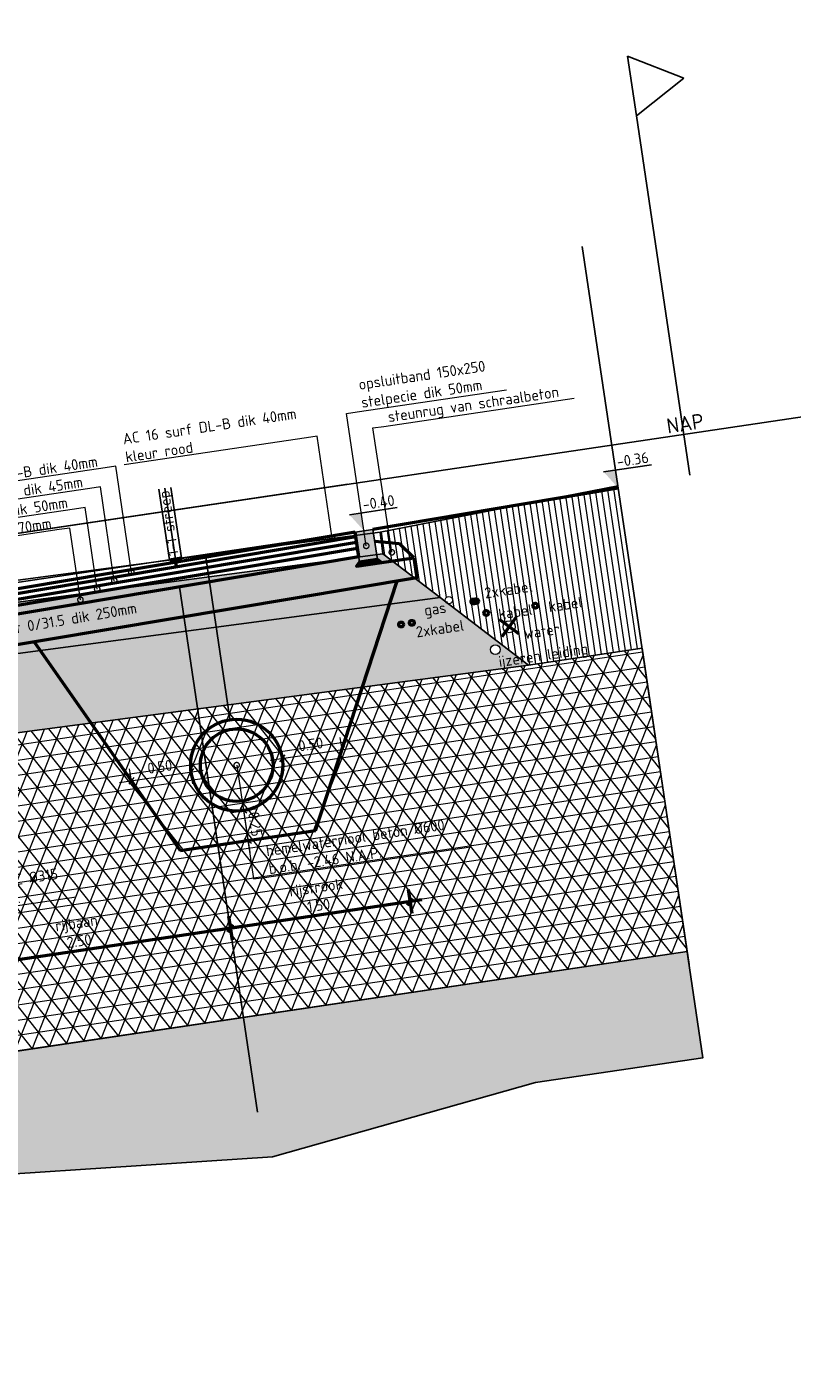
# Model space of a CAD drawing. Header units: metres. Extents: x 0 to 269924, y 0 to 933292.
# Tile 62 of 247: x 133865.63 to 133871.95, y 465857.49 to 465868.61. Entities that reach past the tile are written whole.
import ezdxf
from ezdxf import colors
from ezdxf.entities.mleader import LeaderData, LeaderLine
from ezdxf.lldxf.tags import DXFTag
from ezdxf.math import Vec2, Vec3

# ---------------------------------------------------------------- set-up
doc = ezdxf.new("R2010")
doc.units = ezdxf.units.M
for name, pattern in [('AL-NAP_LIJN', [15.25, 12, -1.5, 0.25, -1.5]), ('RI-HWA', [7.4, 5, -2.4]), ('XX-AFBREEK', [7, 4, -1, 1, -1])]:
    doc.linetypes.add(name, pattern=pattern)
for name, color, linetype, lineweight, true_color in [('B-OI-KL-GAS_LD-G', 40, 'KL-GAS-LD-N', 18, 0xffbf00), ('B-OI-KL-WATER-G', 5, 'KL-WATER-N', 18, 0x0000ff), ('B-WE-OG-TERREIN_ERF-SD', 150, 'Continuous', 25, 0x007fff), ('N-WE-RI-HWA-GD', 150, 'RI-HWA', 50, 0x007fff), ('V-WE-KL-WATER-GD', 5, 'KL-WATER-V', 50, 0x0000ff)]:
    doc.layers.add(name, color=color, linetype=linetype, lineweight=lineweight, true_color=true_color)
for name, color, linetype, lineweight in [('B-WE-GW-AFBREEKLIJN-GD', 7, 'XX-AFBREEK', 25), ('B-WE-GW-GROND-AD-50', 253, 'Continuous', 18), ('B-WE-IE-TERREINAFSCHEIDING_NATUURLIJK_HAAG-GD', 60, 'IE-TERREINAFSCHEIDING-NATUURLIJK-HAAG', 25), ('B-WE-KL-T18', 10, 'Continuous', 18), ('B-WE-MO-BODEM-AD-50', 253, 'Continuous', 18), ('B-WE-VH-VERHARDING-GD', 253, 'Continuous', 25), ('B-WE-VH-VERHARDING_FUNDERING-AD-50', 253, 'Continuous', 18), ('N-WE-GR-GROENSTROOK-GD', 90, 'Continuous', 50), ('N-WE-GW-SLEUF-GD', 90, 'Continuous', 50), ('N-WE-KL-ET_LS_OV_LICHTMAST-S', 190, 'Continuous', 25), ('N-WE-RI-T18', 10, 'Continuous', 18), ('N-WE-VH-KANTOPSLUITING_OPSLUITBAND-SD', 150, 'Continuous', 25), ('N-WE-VH-M', 7, 'Continuous', 18), ('N-WE-VH-VERHARDING-GD', 7, 'Continuous', 50), ('N-WE-VH-VERHARDING-T18', 10, 'Continuous', 18), ('X-XX-AL-NAP-GD', 7, 'AL-NAP_LIJN', 25), ('X-XX-AL-NAP-T25', 7, 'Continuous', 25), ('X-XX-AL-PEILMAAT-SD', 7, 'Continuous', 25)]:
    doc.layers.add(name, color=color, linetype=linetype, lineweight=lineweight)
doc.layers.add('X-XX-AL-HULPLIJN-GD', color=30, linetype='Continuous', lineweight=25, plot=False)
doc.styles.add('NLCS-ISO', font='NLCS-ISO.ttf')
doc.styles.add('NLCS-ISO-M200-T18', font='NLCS-ISO.ttf', dxfattribs={"height": 0.36})
doc.styles.add('NLCS-ISO-M50-T18', font='NLCS-ISO.ttf', dxfattribs={"height": 0.09})
doc.styles.add('NLCS-ISO-M50-T25', font='NLCS-ISO.ttf', dxfattribs={"height": 0.125})
doc.styles.get("Standard").update_dxf_attribs({"font": 'romand.shx'})
doc.linetypes.add('IE-TERREINAFSCHEIDING-NATUURLIJK-HAAG', pattern='A,7,-1.5,[67,NLCS.SHX,S=0.75,R=45,X=0,Y=0],-1.5', length=10)
tags = doc.linetypes.add('KL-GAS-LD-N', pattern='A,4,-1,[69,NLCS.SHX,S=0.5,R=0,X=0,Y=0],-1,4,-1,["L",Standard,S=1,R=0,X=0.25,Y=-0.5],-2', length=13).pattern_tags.tags
tags[18] = DXFTag(74, 10)
doc.linetypes.add('KL-WATER-N', pattern='A,7,-0.5,[168,NLCS.SHX,S=0.75,R=0,X=0.75,Y=0],-2', length=9.5)
doc.linetypes.add('KL-WATER-V', pattern='A,3.5,[24,NLCS.SHX,S=0.5,R=0,X=0,Y=0],3.5,-0.5,[168,NLCS.SHX,S=0.75,R=0,X=0.75,Y=0],-2', length=9.5)
doc.dimstyles.new('NLCS-M50-T18-SCHRAP_L2_H2', dxfattribs={"dimscale": 0.05, "dimtxt": 2.5, "dimasz": 1.008, "dimexe": 2, "dimexo": 2, "dimgap": 0.7, "dimtad": 1, "dimzin": 0, "dimdsep": 46, "dimtxsty": 'NLCS-ISO-M50-T18', "dimblk": 'OBLIQUE', "dimcen": 0, "dimdle": 2, "dimclrd": 256, "dimclre": 256, "dimclrt": 10, "dimazin": 0, "dimtfac": 1, "dimtdec": 3, "dimtofl": 0, "dimtmove": 0, "dimatfit": 3, "dimldrblk": 'OBLIQUE', "dimfxl": 2, "dimfxlon": 1, "dimtfillclr": 256, "dimtolj": 1, "dimtzin": 0, "dimlwd": -1, "dimlwe": -1, "dimarcsym": 0})
pattern_1 = [(37.499999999, (-133811.23776, -466537.52144), (-0.003149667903, 0.096341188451), [0, -0.076, 0, -0.085, 0, -0.08125]), (7.5, (-133811.23776, -466537.52144), (0.088488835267, 0.14110730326), [0, -0.041, 0, -0.0685, 0, -0.02625]), (327.499999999, (-133811.29926, -466537.52144), (0.155707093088, 0.000282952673), [0, -0.025, 0, -0.09, 0, -0.1175]), (317.5, (-133811.29926, -466537.52144), (0.15030633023, 0.043883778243), [0, -0.0125, 0, -0.059, 0, -0.0675])]

# ---------------------------------------------------------------- blocks, each defined once
blk = doc.blocks.new('*U405')
blk.add_hatch(color=8).paths.add_polyline_path([(-0.15, -0.25), (0, -0.25), (0, 0), (-0.15, 0)])
at = {"layer": 'N-WE-VH-VERHARDING-GD', "linetype": 'Continuous'}
h = blk.add_hatch(dxfattribs=at)
h.set_pattern_fill('ANSI31', color=256, scale=0.005, angle=45, style=0)
h.set_pattern_definition([(90, (89116.596445, 436374.820416), (-0.015875, 3e-18), [])])
h.paths.add_polyline_path([(-0.15, -0.25), (0, -0.25), (0.03, -0.28), (-0.18, -0.28)])
at = {"flags": 128}
blk.add_lwpolyline([(-0.15, -0.25), (0, -0.25), (0, 0), (-0.15, 0)], close=True, dxfattribs=at)
at = {"layer": 'N-WE-VH-VERHARDING-GD', "linetype": 'Continuous'}
for p, q in [((-0.35, -0.15), (-0.15, -0.1)), ((-0.45, -0.28), (-0.35, -0.15)), ((-0.18, -0.28), (-0.45, -0.28))]:
    blk.add_line(p, q, dxfattribs=at)
at = {"layer": 'N-WE-VH-VERHARDING-GD', "linetype": 'Continuous', "flags": 128}
blk.add_lwpolyline([(-0.15, -0.25), (0, -0.25), (0.03, -0.28), (-0.18, -0.28)], close=True, dxfattribs=at)
blk = doc.blocks.new('_Oblique')
at = {"color": 0, "linetype": 'ByBlock', "lineweight": -2}
blk.add_line((-0.5, -0.5), (0.5, 0.5), dxfattribs=at)
blk = doc.blocks.new('*D394')
at = {"layer": 'Defpoints', "color": 0, "transparency": 16777216}
for p in [(-4.152, -0.076), (-1.65, -0.028), (-4.152, -3.085)]:
    blk.add_point(p, dxfattribs=at)
at = {"layer": 'N-WE-VH-VERHARDING-GD', "transparency": 16777216}
for p, q in [((-4.152, -2.985), (-4.152, -3.185)), ((-1.65, -2.985), (-1.65, -3.185)), ((-1.55, -3.085), (-4.252, -3.085))]:
    blk.add_line(p, q, dxfattribs=at)
at = {"layer": 'N-WE-VH-VERHARDING-GD', "transparency": 16777216, "xscale": 0.0504, "yscale": 0.0504, "zscale": 0.0504, "rotation": 180}
blk.add_blockref('_Oblique', (-4.152, -3.085), dxfattribs=at)
at = {"layer": 'N-WE-VH-VERHARDING-GD', "transparency": 16777216, "xscale": 0.0504, "yscale": 0.0504, "zscale": 0.0504}
blk.add_blockref('_Oblique', (-1.65, -3.085), dxfattribs=at)
at = {"layer": 'N-WE-VH-VERHARDING-GD', "color": 10, "transparency": 16777216, "insert": (-2.901, -2.93), "char_height": 0.09, "attachment_point": 5, "style": 'NLCS-ISO-M50-T18'}
blk.add_mtext('\\A1;rijbaan\\P2.50', dxfattribs=at)
blk = doc.blocks.new('*D396')
at = {"layer": 'Defpoints', "color": 0, "transparency": 16777216}
for p in [(-1.65, -0.028), (-0.15, 0), (-1.65, -3.085)]:
    blk.add_point(p, dxfattribs=at)
at = {"layer": 'N-WE-VH-VERHARDING-GD', "transparency": 16777216}
for p, q in [((-1.65, -2.985), (-1.65, -3.185)), ((-0.15, -2.985), (-0.15, -3.185)), ((-0.05, -3.085), (-1.75, -3.085))]:
    blk.add_line(p, q, dxfattribs=at)
at = {"layer": 'N-WE-VH-VERHARDING-GD', "transparency": 16777216, "xscale": 0.0504, "yscale": 0.0504, "zscale": 0.0504, "rotation": 180}
blk.add_blockref('_Oblique', (-1.65, -3.085), dxfattribs=at)
at = {"layer": 'N-WE-VH-VERHARDING-GD', "transparency": 16777216, "xscale": 0.0504, "yscale": 0.0504, "zscale": 0.0504}
blk.add_blockref('_Oblique', (-0.15, -3.085), dxfattribs=at)
at = {"layer": 'N-WE-VH-VERHARDING-GD', "color": 10, "transparency": 16777216, "insert": (-0.9, -2.93), "char_height": 0.09, "attachment_point": 5, "style": 'NLCS-ISO-M50-T18'}
blk.add_mtext('\\A1;rijstrook\\P1.50', dxfattribs=at)
blk = doc.blocks.new('_DotSmall')
at = {"color": 0, "linetype": 'ByBlock', "const_width": 0.5}
blk.add_lwpolyline([(-0.0625, 0, 1), (0.0625, 0, 1)], format="xyb", close=True, dxfattribs=at)
blk = doc.blocks.new('SOG-ERFGRENS_RECHTS-D')
for p, q in [((0.433, 3.25), (0, 3.5)), ((0, 3), (0, 3.5)), ((0.433, 3.25), (0, 3)), ((0, 0), (0, 3))]:
    blk.add_line(p, q)
blk = doc.blocks.new('PROFIEL 4')
at = {"layer": 'B-WE-GW-GROND-AD-50'}
h = blk.add_hatch(dxfattribs=at)
h.set_pattern_fill('AGW-GROND_TEELAARDE-SO', color=256, scale=0.05, angle=-8.4528, pattern_type=2)
h.set_pattern_definition([(90, (831.99881, -489.00287), (-0.05, 3e-17), [])])
edge = h.paths.add_edge_path()
edge.add_line((15.455, -0.34), (13.455, -0.43))
edge.add_line((13.455, -0.43), (13.455, -0.485))
edge.add_line((13.455, -0.485), (13.453, -0.603))
edge.add_line((13.453, -0.603), (13.453, -0.61))
edge.add_line((13.453, -0.61), (13.866, -1.037))
edge.add_line((13.866, -1.037), (13.907, -1.078))
edge.add_arc((13.935, -1.07), 0.03, 180, 196.4493, ccw=False)
edge.add_arc((13.935, -1.07), 0.03, 0, 180, ccw=False)
edge.add_arc((13.935, -1.07), 0.03, -108.2461, 0, ccw=False)
edge.add_line((13.926, -1.098), (14.506, -1.697))
edge.add_line((14.506, -1.697), (15.455, -1.697))
edge.add_line((15.455, -1.697), (15.455, -0.34))
edge = h.paths.add_edge_path(flags=16)
edge.add_arc((14.635, -1.22), 0.02, 0, 360)
edge = h.paths.add_edge_path(flags=16)
edge.add_arc((14.395, -1.36), 0.05, 0, 360)
edge = h.paths.add_edge_path(flags=16)
edge.add_arc((14.225, -1.22), 0.02, 0, 360)
edge = h.paths.add_edge_path(flags=16)
edge.add_arc((14.135, -1.11), 0.02, 180, 300, ccw=False)
edge.add_arc((14.135, -1.11), 0.02, 60, 180, ccw=False)
edge.add_arc((14.155, -1.11), 0.02, 0, 120, ccw=False)
edge.add_arc((14.155, -1.11), 0.02, -120, 0, ccw=False)
h.paths.add_polyline_path([(7.078, -0.42), (5.758, -0.405), (5.758, -1.683), (6.024, -1.683), (6.666, -1.025), (7.081, -0.6)])
at = {"layer": 'B-WE-MO-BODEM-AD-50'}
h = blk.add_hatch(dxfattribs=at)
h.set_pattern_fill('AMO-BODEM_ZAND-SO', color=256, scale=0.05, pattern_type=2)
h.set_pattern_definition(pattern_1)
h.paths.add_polyline_path([(10.265, -1.63), (14.506, -1.697), (13.926, -1.098, -0.246107), (13.907, -1.078), (13.866, -1.037), (13.446, -1.03), (10.266, -0.98), (7.086, -1.02), (6.666, -1.025), (6.024, -1.683)])
h.paths.add_polyline_path([(13.535, -1.21, -1), (13.495, -1.21, -1)], flags=16)
h.paths.add_polyline_path([(13.625, -1.21, -1), (13.585, -1.21, -1)], flags=16)
h.paths.add_polyline_path([(14.295, -1.53, -1), (14.215, -1.53, -1)], flags=16)
h = blk.add_hatch(dxfattribs=at)
h.set_pattern_fill('AVH-FUNDERING_EPS-SO', color=256, scale=0.025, angle=-8.4528, pattern_type=2)
h.set_pattern_definition([(360, (831.99881, -489.00287), (7e-17, 0.125), []), (60, (831.99881, -489.00287), (-0.108253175, 0.0625), []), (120, (831.99881, -489.00287), (-0.108253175, -0.0625), [])])
h.paths.add_polyline_path([(6.024, -1.683), (5.758, -1.687), (5.758, -4.233), (15.455, -4.23), (15.455, -1.697), (14.506, -1.697), (10.265, -1.63)])
h = blk.add_hatch(dxfattribs=at)
h.set_pattern_fill('AMO-BODEM_ZAND-SO', color=256, scale=0.05, pattern_type=2)
h.set_pattern_definition(pattern_1)
h.paths.add_polyline_path([(5.758, -4.233), (5.758, -5.417), (8.313, -5.117), (11.818, -5.405), (14.057, -5.117), (15.455, -5.117), (15.455, -4.23)])
at = {"layer": 'B-WE-VH-VERHARDING_FUNDERING-AD-50'}
h = blk.add_hatch(dxfattribs=at)
h.set_pattern_fill('AVH-FUNDERING_02-SO', color=256, scale=0.25, pattern_type=2)
h.set_pattern_definition([(360, (-451.86987, -5.98845), (0.25, 0.25), [0.03125, -0.21875]), (90, (-451.86987, -5.98845), (-0.25, 0.25), [0.03125, -0.21875]), (135, (-451.83862, -5.98845), (-0.25, 6e-12), [0.04419418, -0.30935922]), (360, (-451.83862, -5.84782), (0.25, 0.25), [0.03125, -0.21875]), (45, (-451.823, -5.86345), (6e-12, 0.25), [0.02209708, -0.3314563]), (135, (-451.823, -5.86345), (-0.25, 6e-12), [0.02209708, -0.3314563]), (360, (-451.74487, -5.78532), (0.25, 0.25), [0.04419417, -0.20580582]), (45, (-451.74487, -5.78532), (6e-12, 0.25), [0.03125, -0.3223034]), (135, (-451.70068, -5.78532), (-0.25, 6e-12), [0.03125, -0.3223034]), (90, (-451.698, -5.92595), (-0.25, 0.25), [0.03125, -0.21875]), (45, (-451.698, -5.92595), (6e-12, 0.25), [0.02209708, -0.3314563]), (135, (-451.68237, -5.91032), (-0.25, 6e-12), [0.02209708, -0.3314563]), (360, (-451.83862, -5.92595), (0.25, 0.25), [0.015625, -0.209375]), (360, (-451.65112, -5.86345), (0.25, 0.25), [0.015625, -0.209375]), (90, (-451.72925, -5.8322), (-0.25, 0.25), [0.015625, -0.209375]), (135, (-451.698, -5.97282), (-0.25, 6e-12), [0.02209708, -0.3314563]), (135, (-451.80737, -5.80095), (-0.25, 6e-12), [0.02209708, -0.3314563]), (45, (-451.75268, -5.90642), (6e-12, 0.25), [0.02209708, -0.3314563]), (90, (-451.78393, -5.9572), (-0.25, 0.25), [0.00390625, -0.24609375]), (90, (-451.77221, -5.85173), (-0.25, 0.25), [0.00390625, -0.24609375]), (90, (-451.65503, -5.80876), (-0.25, 0.25), [0.00390625, -0.24609375]), (90, (-451.65112, -5.94157), (-0.25, 0.25), [0.00390625, -0.24609375])])
h.paths.add_polyline_path([(10.266, -0.98), (13.446, -1.03), (13.866, -1.037), (13.453, -0.61), (10.267, -0.56), (7.748, -0.592), (7.748, -0.75), (7.798, -0.8), (7.423, -0.8), (7.598, -0.625), (7.598, -0.593), (7.081, -0.6), (6.666, -1.025), (7.086, -1.02)])
for centre in [(14.135, -1.11), (14.155, -1.11), (13.515, -1.21), (13.605, -1.21), (14.225, -1.22), (14.635, -1.22)]:
    blk.add_circle(centre, 0.02)
at = {"layer": 'B-OI-KL-GAS_LD-G'}
blk.add_circle((13.935, -1.07), 0.03, dxfattribs=at)
at = {"layer": 'B-OI-KL-WATER-G'}
for centre, radius in [((14.395, -1.36), 0.05), ((14.255, -1.53), 0.04)]:
    blk.add_circle(centre, radius, dxfattribs=at)
at = {"layer": 'B-WE-GW-AFBREEKLIJN-GD'}
blk.add_lwpolyline([(15.455, -0.34), (15.455, -5.117)], dxfattribs=at)
at = {"layer": 'B-WE-IE-TERREINAFSCHEIDING_NATUURLIJK_HAAG-GD'}
blk.add_lwpolyline([(15.455, 1.66), (15.455, -0.34)], dxfattribs=at)
at = {"layer": 'B-WE-VH-VERHARDING-GD'}
for points in [[(7.078, -0.42), (10.267, -0.38), (13.455, -0.43)], [(13.455, -0.43), (13.453, -0.61)], [(15.455, -0.34), (13.455, -0.43)], [(7.081, -0.6), (6.666, -1.025), (7.086, -1.02), (10.266, -0.98), (13.446, -1.03), (13.866, -1.037), (13.453, -0.61)], [(7.081, -0.6), (10.267, -0.56), (13.453, -0.61)], [(13.866, -1.037), (14.506, -1.697), (10.265, -1.63), (6.024, -1.683), (6.666, -1.025)], [(14.506, -1.697), (15.455, -1.697)], [(15.455, -4.23), (5.758, -4.23)]]:
    blk.add_lwpolyline(points, dxfattribs=at)
at = {"layer": 'V-WE-KL-WATER-GD'}
for points in [[(14.325, -1.431), (14.466, -1.289)], [(14.466, -1.431), (14.325, -1.289)]]:
    blk.add_lwpolyline(points, dxfattribs=at)
at = {"layer": 'X-XX-AL-HULPLIJN-GD'}
blk.add_lwpolyline([(6.024, -1.683), (6.071, -5.417), (8.313, -5.117), (11.818, -5.405), (14.057, -5.117), (15.455, -5.117), (15.455, -1.697)], dxfattribs=at)
at = {"layer": 'X-XX-AL-NAP-GD'}
blk.add_lwpolyline([(20.234, 0), (0, 0)], dxfattribs=at)
at = {"layer": 'B-WE-OG-TERREIN_ERF-SD'}
blk.add_blockref('SOG-ERFGRENS_RECHTS-D', (16.055, -0.34), dxfattribs=at)
at = {"layer": 'B-WE-KL-T18', "char_height": 0.09, "attachment_point": 3, "style": 'NLCS-ISO-M50-T18'}
for s, insert in [('gas', (13.903, -1.079)), ('2xkabel', (14.634, -1.011)), ('kabel', (14.605, -1.2)), ('kabel', (15.022, -1.2)), ('2xkabel', (14.027, -1.246)), ('water', (14.806, -1.391)), ('ijzeren leiding', (15.012, -1.588))]:
    blk.add_mtext_dynamic_manual_height_columns(s, width=1.03415, gutter_width=12.5, heights=[0], dxfattribs=dict(at, insert=insert))
at = {"layer": 'X-XX-AL-NAP-T25', "insert": (16.234, 0.15), "char_height": 0.125, "attachment_point": 3, "style": 'NLCS-ISO-M50-T25'}
blk.add_mtext_dynamic_manual_height_columns('NAP', width=4.43589, gutter_width=0.625, heights=[0], dxfattribs=at)
blk = doc.blocks.new('*D472')
at = {"layer": 'Defpoints', "color": 0, "transparency": 16777216}
for p in [(133866.991, 465862.453), (133866.496, 465862.38), (133867.083, 465861.83)]:
    blk.add_point(p, dxfattribs=at)
at = {"layer": 'N-WE-VH-M', "transparency": 16777216}
for p, q in [((133867.005, 465862.355), (133866.976, 465862.552)), ((133866.397, 465862.365), (133867.089, 465862.468)), ((133866.496, 465862.38), (133866.481, 465862.479))]:
    blk.add_line(p, q, dxfattribs=at)
at = {"layer": 'N-WE-VH-M', "transparency": 16777216, "xscale": 0.0504, "yscale": 0.0504, "zscale": 0.0504}
for p, rotation in [((133866.496, 465862.38), 188.4527673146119), ((133866.991, 465862.453), 8.452767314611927)]:
    blk.add_blockref('_Oblique', p, dxfattribs=dict(at, rotation=rotation))
at = {"layer": 'N-WE-VH-M', "color": 10, "transparency": 16777216, "insert": (133866.731, 465862.496), "char_height": 0.09, "attachment_point": 5, "rotation": 8.4528, "style": 'NLCS-ISO-M50-T18'}
blk.add_mtext('\\A1;0.50', dxfattribs=at)
blk = doc.blocks.new('*D473')
at = {"layer": 'Defpoints', "color": 0, "transparency": 16777216}
for p in [(133868.237, 465862.639), (133868.237, 465862.639), (133867.835, 465861.942)]:
    blk.add_point(p, dxfattribs=at)
at = {"layer": 'N-WE-VH-M', "transparency": 16777216}
for p, q in [((133868.237, 465862.639), (133868.222, 465862.738)), ((133867.643, 465862.55), (133868.336, 465862.653)), ((133867.757, 465862.466), (133867.728, 465862.664))]:
    blk.add_line(p, q, dxfattribs=at)
at = {"layer": 'N-WE-VH-M', "transparency": 16777216, "xscale": 0.0504, "yscale": 0.0504, "zscale": 0.0504}
for p, rotation in [((133868.237, 465862.639), 8.452767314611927), ((133867.742, 465862.565), 188.4527673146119)]:
    blk.add_blockref('_Oblique', p, dxfattribs=dict(at, rotation=rotation))
at = {"layer": 'N-WE-VH-M', "color": 10, "transparency": 16777216, "insert": (133867.978, 465862.681), "char_height": 0.09, "attachment_point": 5, "rotation": 8.4528, "style": 'NLCS-ISO-M50-T18'}
blk.add_mtext('\\A1;0.50', dxfattribs=at)
blk = doc.blocks.new('*D474')
at = {"layer": 'Defpoints', "color": 0, "transparency": 16777216}
for p in [(133866.74, 465862.032), (133868.018, 465861.969), (133867.459, 465861.886)]:
    blk.add_point(p, dxfattribs=at)
at = {"layer": 'N-WE-VH-M', "transparency": 16777216}
for p, q in [((133867.408, 465862.232), (133867.474, 465861.787)), ((133867.323, 465862.119), (133867.521, 465862.148)), ((133867.558, 465861.901), (133867.36, 465861.871))]:
    blk.add_line(p, q, dxfattribs=at)
at = {"layer": 'N-WE-VH-M', "transparency": 16777216, "xscale": 0.0504, "yscale": 0.0504, "zscale": 0.0504}
for p, rotation in [((133867.422, 465862.133), 98.45276731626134), ((133867.459, 465861.886), 278.4527673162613)]:
    blk.add_blockref('_Oblique', p, dxfattribs=dict(at, rotation=rotation))
at = {"layer": 'N-WE-VH-M', "color": 10, "transparency": 16777216, "insert": (133867.52, 465862.022), "char_height": 0.09, "attachment_point": 5, "rotation": 278.4528, "style": 'NLCS-ISO-M50-T18'}
blk.add_mtext('\\A1;0.25', dxfattribs=at)
blk = doc.blocks.new('SAL-PEILMAAT_INFRACAD_H01-SOD')
blk.add_line((-2, 3), (6, 3))
blk.add_solid([(-2, 3), (0, 3), (0, 0)])
at = {"style": 'NLCS-ISO'}
blk.add_attdef('...', (0.4, 3.4), '', height=1.8, dxfattribs=at)
blk = doc.blocks.new('dwarsprofiel Muyeveld 50km')
at = {"layer": 'N-WE-VH-VERHARDING-GD'}
for points in [[(-0.15, 0), (-5.65, -0.104)], [(-0.15, -0.04), (-5.65, -0.144)], [(-0.15, -0.085), (-5.65, -0.189)], [(-1.6, -0.002), (-1.7, -0.004)], [(-1.65, -0.068), (-1.65, -0.028)], [(-0.15, -0.205), (-0.15, 0)], [(-0.15, -0.135), (-5.65, -0.239)], [(-0.15, -0.205), (-5.65, -0.309)], [(0.3, -0.28), (0.3, -0.447), (-6.4, -0.573), (-6.4, -0.384)]]:
    blk.add_lwpolyline(points, dxfattribs=at)
at = {"layer": 'X-XX-AL-HULPLIJN-GD'}
for points in [[(-1.7, 0.59), (-1.7, 0)], [(-1.65, 0.59), (-1.65, 0)], [(-1.6, 0.59), (-1.6, 0)], [(-0.15, 0.4), (-7.316, 0.4)], [(-0.15, 0), (-7.316, 0)], [(-1.4, -0.024), (-1.4, -1.374)], [(-1.65, -0.233), (-1.65, -4.621)]]:
    blk.add_lwpolyline(points, dxfattribs=at)
at = {"layer": 'N-WE-VH-KANTOPSLUITING_OPSLUITBAND-SD', "xscale": -1}
blk.add_blockref('*U405', (-0.15, 0), dxfattribs=at)
at = {"layer": 'N-WE-VH-VERHARDING-T18', "char_height": 0.09, "attachment_point": 5, "style": 'NLCS-ISO-M50-T18'}
for s, width, insert, rotation in [('1-1 streep', 2.61312, (-1.65, 0.3), 90), ('menggranulaat 0/31.5 dik 250mm', 2.07947, (-2.894, -0.382), 1.0833)]:
    blk.add_mtext_dynamic_manual_height_columns(s, width=width, gutter_width=0.45, heights=[0], dxfattribs=dict(at, insert=insert, rotation=rotation))
at = {"layer": 'N-WE-VH-VERHARDING-GD'}
for base, p1, p2, text, picture, middle in [((-4.152, -3.085), (-1.65, -0.028), (-4.152, -0.076), 'rijbaan\\P<>', '*D394', (-2.901, -2.93)), ((-1.65, -3.085), (-0.15, 0), (-1.65, -0.028), 'rijstrook\\P<>', '*D396', (-0.9, -2.93))]:
    dim = blk.add_linear_dim(base=base, p1=p1, p2=p2, angle=180, text=text, dimstyle='NLCS-M50-T18-SCHRAP_L2_H2', dxfattribs=at)
    dim.commit()
    dim.dimension.update_dxf_attribs({"geometry": picture, "text_midpoint": middle})
at = {"layer": 'N-WE-VH-VERHARDING-T18'}
ml = blk.add_multileader_mtext('Standard', dxfattribs=at)
ml.set_content('opsluitband 150x250\\Pstelpecie dik 50mm', color=256, style='NLCS-ISO-M50-T18')
ml.set_leader_properties(color=256, linetype='ByLayer', lineweight=-1)
ml.set_arrow_properties(name='DOTSMALL')
ml.build(insert=Vec2(0, 0))
ml.multileader.update_dxf_attribs({"text_left_attachment_type": 5, "text_right_attachment_type": 5, "dogleg_length": 0.09, "arrow_head_size": 0.09})
ctx = ml.context
ctx.base_point, ctx.char_height, ctx.arrow_head_size, ctx.landing_gap_size, ctx.plane_origin = Vec3(0.013, 0.98), 0.09, 0.09, 0.045, Vec3(-2.074, -0.1)
ctx.left_attachment, ctx.right_attachment = 5, 5
notes = []
notes.append((ctx, [(0, (1, 1, 0), (-0.077, 0.98), (1, 0), 0.09, [(0, [(-0.075, -0.125)], 0, [])])]))
ctx.mtext.insert, ctx.mtext.rotation, ctx.mtext.flow_direction = Vec3(0.058, 1.247), -0.147529, 5
ml = blk.add_multileader_mtext('Standard', dxfattribs=at)
ml.set_content('AC 16 surf DL-B dik 40mm\\Pkleur rood', color=256, style='NLCS-ISO-M50-T18')
ml.set_leader_properties(color=256, linetype='ByLayer', lineweight=-1)
ml.set_arrow_properties(name='DOTSMALL')
ml.build(insert=Vec2(0, 0))
ml.multileader.update_dxf_attribs({"text_left_attachment_type": 5, "text_right_attachment_type": 5, "dogleg_length": 0.09, "arrow_head_size": 0.09})
ctx = ml.context
ctx.base_point, ctx.char_height, ctx.arrow_head_size, ctx.landing_gap_size, ctx.plane_origin = Vec3(-1.98, 0.83), 0.09, 0.09, 0.045, Vec3(-0.245, -0.297)
ctx.left_attachment, ctx.right_attachment = 5, 5
notes.append((ctx, [(0, (1, 1, 0), (-0.342, 0.83), (-1, 0), 0.09, [(0, [(-0.344, -0.022)], 0, [])])]))
ctx.mtext.insert, ctx.mtext.rotation, ctx.mtext.flow_direction = Vec3(-1.935, 1.088), -0.147529, 5
ml = blk.add_multileader_mtext('Standard', dxfattribs=at)
ml.set_content('AC 16 surf DL-B dik 40mm', color=256, style='NLCS-ISO-M50-T18')
ml.set_leader_properties(color=256, linetype='ByLayer', lineweight=-1)
ml.set_arrow_properties(name='DOTSMALL')
ml.build(insert=Vec2(0, 0))
ml.multileader.update_dxf_attribs({"text_left_attachment_type": 5, "text_right_attachment_type": 5, "dogleg_length": 0.09, "arrow_head_size": 0.09})
ctx = ml.context
ctx.base_point, ctx.char_height, ctx.arrow_head_size, ctx.landing_gap_size, ctx.plane_origin = Vec3(-3.662, 0.83), 0.09, 0.09, 0.045, Vec3(-1.927, -0.297)
ctx.left_attachment, ctx.right_attachment = 5, 5
notes.append((ctx, [(0, (1, 1, 0), (-2.024, 0.83), (-1, 0), 0.09, [(0, [(-2.026, -0.057)], 0, [])])]))
ctx.mtext.insert, ctx.mtext.rotation, ctx.mtext.flow_direction = Vec3(-3.617, 0.938), -0.147529, 5
ml = blk.add_multileader_mtext('Standard', dxfattribs=at)
ml.set_content('steunrug van schraalbeton', color=256, style='NLCS-ISO-M50-T18')
ml.set_leader_properties(color=256, linetype='ByLayer', lineweight=-1)
ml.set_arrow_properties(name='DOTSMALL')
ml.build(insert=Vec2(0, 0))
ml.multileader.update_dxf_attribs({"text_left_attachment_type": 5, "text_right_attachment_type": 5, "dogleg_length": 0.09, "arrow_head_size": 0.09})
ctx = ml.context
ctx.base_point, ctx.char_height, ctx.arrow_head_size, ctx.landing_gap_size, ctx.plane_origin = Vec3(0.213, 0.83), 0.09, 0.09, 0.045, Vec3(-1.369, -0.262)
ctx.left_attachment, ctx.right_attachment = 5, 5
notes.append((ctx, [(0, (1, 1, 0), (0.123, 0.83), (1, 0), 0.09, [(0, [(0.126, -0.209)], 0, [])])]))
ctx.mtext.insert, ctx.mtext.rotation, ctx.mtext.flow_direction = Vec3(0.258, 0.947), -0.147529, 5
ml = blk.add_multileader_mtext('Standard', dxfattribs=at)
ml.set_content('AC 16 bin TL-B dik 45mm', color=256, style='NLCS-ISO-M50-T18')
ml.set_leader_properties(color=256, linetype='ByLayer', lineweight=-1)
ml.set_arrow_properties(name='DOTSMALL')
ml.build(insert=Vec2(0, 0))
ml.multileader.update_dxf_attribs({"text_left_attachment_type": 5, "text_right_attachment_type": 5, "dogleg_length": 0.09, "arrow_head_size": 0.09})
ctx = ml.context
ctx.base_point, ctx.char_height, ctx.arrow_head_size, ctx.landing_gap_size, ctx.plane_origin = Vec3(-3.731, 0.68), 0.09, 0.09, 0.045, Vec3(-2.077, -0.447)
ctx.left_attachment, ctx.right_attachment = 5, 5
notes.append((ctx, [(0, (1, 1, 0), (-2.174, 0.68), (-1, 0), 0.09, [(0, [(-2.176, -0.104)], 0, [])])]))
ctx.mtext.insert, ctx.mtext.rotation, ctx.mtext.flow_direction = Vec3(-3.686, 0.788), -0.147529, 5
ml = blk.add_multileader_mtext('Standard', dxfattribs=at)
ml.set_content('AC16 base OL-B dik 50mm', color=256, style='NLCS-ISO-M50-T18')
ml.set_leader_properties(color=256, linetype='ByLayer', lineweight=-1)
ml.set_arrow_properties(name='DOTSMALL')
ml.build(insert=Vec2(0, 0))
ml.multileader.update_dxf_attribs({"text_left_attachment_type": 5, "text_right_attachment_type": 5, "dogleg_length": 0.09, "arrow_head_size": 0.09})
ctx = ml.context
ctx.base_point, ctx.char_height, ctx.arrow_head_size, ctx.landing_gap_size, ctx.plane_origin = Vec3(-3.917, 0.53), 0.09, 0.09, 0.045, Vec3(-2.227, -0.597)
ctx.left_attachment, ctx.right_attachment = 5, 5
notes.append((ctx, [(0, (1, 1, 0), (-2.324, 0.53), (-1, 0), 0.09, [(0, [(-2.326, -0.152)], 0, [])])]))
ctx.mtext.insert, ctx.mtext.rotation, ctx.mtext.flow_direction = Vec3(-3.872, 0.638), -0.147529, 5
ml = blk.add_multileader_mtext('Standard', dxfattribs=at)
ml.set_content('AC22 base OL-B dik 70mm', color=256, style='NLCS-ISO-M50-T18')
ml.set_leader_properties(color=256, linetype='ByLayer', lineweight=-1)
ml.set_arrow_properties(name='DOTSMALL')
ml.build(insert=Vec2(0, 0))
ml.multileader.update_dxf_attribs({"text_left_attachment_type": 5, "text_right_attachment_type": 5, "dogleg_length": 0.09, "arrow_head_size": 0.09})
ctx = ml.context
ctx.base_point, ctx.char_height, ctx.arrow_head_size, ctx.landing_gap_size, ctx.plane_origin = Vec3(-4.085, 0.38), 0.09, 0.09, 0.045, Vec3(-2.377, -0.747)
ctx.left_attachment, ctx.right_attachment = 5, 5
notes.append((ctx, [(0, (1, 1, 0), (-2.474, 0.38), (-1, 0), 0.09, [(0, [(-2.476, -0.219)], 0, [])])]))
ctx.mtext.insert, ctx.mtext.rotation, ctx.mtext.flow_direction = Vec3(-4.04, 0.488), -0.147529, 5
for ctx, leaders in notes:
    for number, flags, end, landing, length, lines in leaders:
        leader = LeaderData()
        leader.index, (leader.has_last_leader_line, leader.has_dogleg_vector, leader.attachment_direction) = number, flags
        leader.last_leader_point, leader.dogleg_vector, leader.dogleg_length = Vec3(end), Vec3(landing), length
        for number, points, colour, breaks in lines:
            line = LeaderLine()
            line.index, line.vertices, line.color, line.breaks = number, Vec3.list(points), colors.encode_raw_color(colour), breaks
            leader.lines.append(line)
        ctx.leaders.append(leader)

msp = doc.modelspace()

# ---------------------------------------------------------------- block references
at = {"layer": 'N-WE-VH-VERHARDING-GD', "rotation": 8.452767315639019}
msp.add_blockref('PROFIEL 4', (133855.178, 465862.882), dxfattribs=at)

# ---------------------------------------------------------------- next in the draw order: linework, layer by layer
at = {"layer": 'N-WE-GR-GROENSTROOK-GD'}
msp.add_lwpolyline([(133870.518, 465864.799), (133868.492, 465864.456)], dxfattribs=at)
at = {"layer": 'N-WE-GW-SLEUF-GD'}
for p, q in [((133868.018, 465861.969), (133868.692, 465864.031)), ((133865.692, 465863.527), (133866.9, 465861.803)), ((133866.9, 465861.803), (133868.018, 465861.969))]:
    msp.add_line(p, q, dxfattribs=at)
at = {"layer": 'N-WE-RI-HWA-GD', "linetype": 'Continuous'}
for radius in [0.38, 0.3]:
    msp.add_circle((133867.366, 465862.509), radius, dxfattribs=at)
at = {"layer": 'X-XX-AL-HULPLIJN-GD', "flags": 128}
msp.add_lwpolyline([(133865.692, 465863.527), (133868.692, 465864.031)], dxfattribs=at)

# ---------------------------------------------------------------- next in the draw order: block references
at = {"layer": 'N-WE-KL-ET_LS_OV_LICHTMAST-S', "rotation": 8.452767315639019}
msp.add_blockref('dwarsprofiel Muyeveld 50km', (133868.492, 465864.456), dxfattribs=at)
at = {"layer": 'X-XX-AL-PEILMAAT-SD', "xscale": 0.05, "yscale": 0.05, "zscale": 0.05, "rotation": 8.452767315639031}
for p, values in [((133870.518, 465864.799), {'...': '-0.36'}), ((133868.418, 465864.445), {'...': '-0.40'})]:
    msp.add_blockref('SAL-PEILMAAT_INFRACAD_H01-SOD', p, dxfattribs=at).add_auto_attribs(values)

# ---------------------------------------------------------------- next in the draw order: dimensions: what is measured, and where the dimension line sits
at = {"layer": 'N-WE-VH-M'}
for base, p1, p2, angle, picture, middle in [((133868.237, 465862.639), (133867.835, 465861.942), (133868.237, 465862.639), 8.4528, '*D473', (133867.99, 465862.602)), ((133866.991, 465862.453), (133866.496, 465862.38), (133867.083, 465861.83), 8.4528, '*D472', (133866.743, 465862.417)), ((133867.459, 465861.886), (133866.74, 465862.032), (133868.018, 465861.969), 98.4528, '*D474', (133867.441, 465862.01))]:
    dim = msp.add_linear_dim(base=base, p1=p1, p2=p2, angle=angle, dimstyle='NLCS-M50-T18-SCHRAP_L2_H2', dxfattribs=at)
    dim.commit()
    dim.dimension.update_dxf_attribs({"geometry": picture, "text_midpoint": middle, "dimtype": 160})

# ---------------------------------------------------------------- next in the draw order: leaders
at = {"layer": 'N-WE-RI-T18'}
ml = msp.add_multileader_mtext('Standard', dxfattribs=at)
ml.set_content('hemelwaterriool beton %%C600\\Pb.o.b. -2.46 N.A.P.', color=256, style='NLCS-ISO-M50-T18')
ml.set_leader_properties(color=256, linetype='ByLayer', lineweight=-1)
ml.set_arrow_properties(name='DOTSMALL')
ml.build(insert=Vec2(0, 0))
ml.multileader.update_dxf_attribs({"text_left_attachment_type": 5, "text_right_attachment_type": 5, "dogleg_length": 0.09, "arrow_head_size": 0.09})
ctx = ml.context
ctx.base_point, ctx.char_height, ctx.arrow_head_size, ctx.landing_gap_size, ctx.plane_origin, ctx.plane_x_axis, ctx.plane_y_axis = Vec3(133867.595, 465861.583), 0.09, 0.09, 0.045, Vec3(133867.41, 465862.213), Vec3(0.989137, 0.146994), Vec3(-0.146994, 0.989137)
ctx.left_attachment, ctx.right_attachment = 5, 5
notes = []
notes.append((ctx, [(0, (1, 1, 0), (133867.506, 465861.569), (0.989137, 0.146994), 0.09, [(0, [(133867.366, 465862.509)], 0, [])])]))
ctx.mtext.insert, ctx.mtext.text_direction, ctx.mtext.flow_direction = Vec3(133867.602, 465861.845), Vec3(0.989137, 0.146994), 5
ml = msp.add_multileader_mtext('Standard', dxfattribs=at)
ml.set_content('vuilwaterriool PVC %%C315\\Pb.o.b. -2.50 N.A.P.', color=256, style='NLCS-ISO-M50-T18')
ml.set_leader_properties(color=256, linetype='ByLayer', lineweight=-1)
ml.set_arrow_properties(name='DOTSMALL')
ml.build(insert=Vec2(0, 0))
ml.multileader.update_dxf_attribs({"text_left_attachment_type": 5, "text_right_attachment_type": 5, "dogleg_length": 0.09, "arrow_head_size": 0.09})
ctx = ml.context
ctx.base_point, ctx.char_height, ctx.arrow_head_size, ctx.landing_gap_size, ctx.plane_origin, ctx.plane_x_axis, ctx.plane_y_axis = Vec3(133864.618, 465861.21), 0.09, 0.09, 0.045, Vec3(133864.445, 465861.762), Vec3(0.989137, 0.146994), Vec3(-0.146994, 0.989137)
ctx.left_attachment, ctx.right_attachment = 5, 5
notes.append((ctx, [(0, (1, 1, 0), (133864.529, 465861.197), (0.989137, 0.146994), 0.09, [(0, [(133864.426, 465861.888)], 0, [])])]))
ctx.mtext.insert, ctx.mtext.text_direction, ctx.mtext.flow_direction = Vec3(133864.624, 465861.472), Vec3(0.989137, 0.146994), 5
at = {"layer": 'N-WE-VH-VERHARDING-T18'}
ml = msp.add_multileader_mtext('Standard', dxfattribs=at)
ml.set_content('', color=256, style='NLCS-ISO-M200-T18')
ml.set_leader_properties(color=256, linetype='ByLayer', lineweight=-1)
ml.build(insert=Vec2(0, 0))
ml.multileader.update_dxf_attribs({"has_dogleg": 0, "text_left_attachment_type": 5, "text_right_attachment_type": 5, "dogleg_length": 0.36, "arrow_head_size": 0.36})
ctx = ml.context
ctx.base_point, ctx.char_height, ctx.arrow_head_size, ctx.landing_gap_size, ctx.plane_origin = Vec3(135697.392, 466805.766), 0.36, 0.36, 0.18, Vec3(135695.697, 466805.189)
ctx.left_attachment, ctx.right_attachment = 5, 5
notes.append((ctx, [(0, (0, 0, 0), (0, 0), (1, 0), 1, [])]))
ctx.mtext.insert, ctx.mtext.rotation, ctx.mtext.flow_direction = Vec3(135697.572, 466806.126), -0.147529, 5
for ctx, leaders in notes:
    for number, flags, end, landing, length, lines in leaders:
        leader = LeaderData()
        leader.index, (leader.has_last_leader_line, leader.has_dogleg_vector, leader.attachment_direction) = number, flags
        leader.last_leader_point, leader.dogleg_vector, leader.dogleg_length = Vec3(end), Vec3(landing), length
        for number, points, colour, breaks in lines:
            line = LeaderLine()
            line.index, line.vertices, line.color, line.breaks = number, Vec3.list(points), colors.encode_raw_color(colour), breaks
            leader.lines.append(line)
        ctx.leaders.append(leader)

doc.saveas('drawing.dxf')
